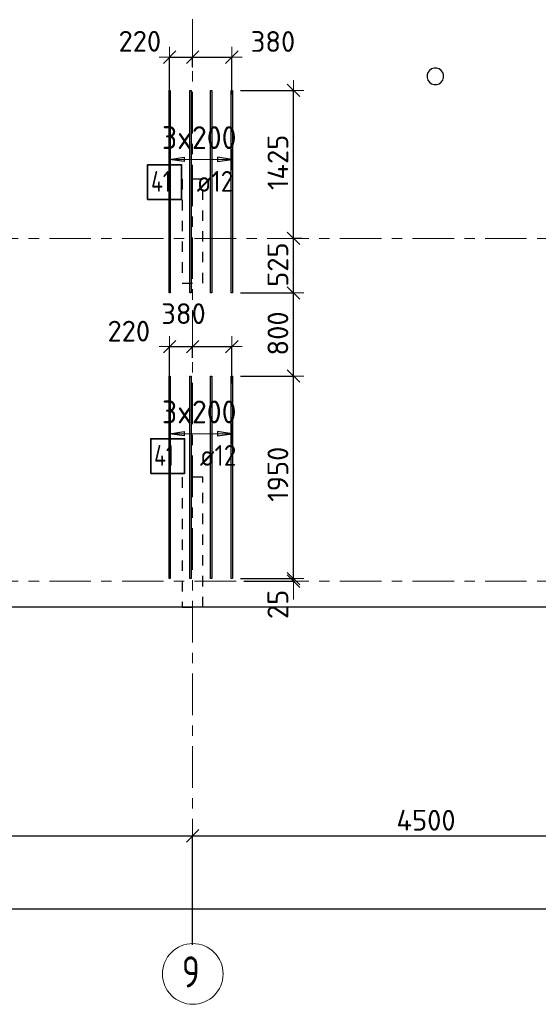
# Model space of a CAD drawing. Header units: metres. Extents: x -38 to 107, y -15 to 21.
# Tile 17 of 254: x 22.28 to 27.28, y -4.07 to 5.41. Entities that reach past the tile are written whole.
import ezdxf

# ---------------------------------------------------------------- set-up
doc = ezdxf.new("R2010")
doc.units = ezdxf.units.M
doc.header["$PDMODE"] = 65
for name, pattern in [('______11', [0.5, 0.4, -0.05, 0, -0.05]), ('______2', [0.0405, 0.03, -0.0105]), ('______5', [1.1, 0.8, -0.1, 0.1, -0.1])]:
    doc.linetypes.add(name, pattern=pattern)
for name, color, linetype, lineweight in [('XR$1$Осевая линия (1)', 7, '______5', 13), ('XR$1$Размерная линия (1)', 7, 'Continuous', 13), ('XR$5$Перекрытие (1)', 7, 'Continuous', 35), ('XR$5$Размерная линия (1)', 7, 'Continuous', 13)]:
    doc.layers.add(name, color=color, linetype=linetype, lineweight=lineweight)
doc.layers.add('XR$5$Арм.стержн.Доп. Арм верхн.зоны Х', color=7, linetype='Continuous', lineweight=35, true_color=0x8c8cff)
doc.layers.add('XR$7$Стена_ бетон несущ.', color=7, linetype='Continuous', lineweight=70, true_color=0xb4b496)
doc.styles.add('ISOCPEUR', font='txt')
doc.dimstyles.new('DIMSTYLE_3', dxfattribs={"dimtxt": 0.2, "dimasz": 0.2, "dimexe": 0, "dimexo": 0, "dimgap": 0.1, "dimtad": 2, "dimdec": 0, "dimlfac": 1000, "dimrnd": 5, "dimzin": 12, "dimdsep": 46, "dimtxsty": 'ISOCPEUR', "dimblk1": 'ALL_ML_STRICH', "dimblk2": 'ALL_ML_STRICH', "dimsah": 1, "dimcen": 0, "dimclrd": 7, "dimclre": 256, "dimclrt": 7, "dimadec": 0, "dimazin": 0, "dimtfac": 1, "dimtdec": 0, "dimtix": 1, "dimtmove": 2, "dimatfit": 3, "dimfxl": 0, "dimtzin": 0, "dimlwd": 0, "dimlwe": -3, "dimarcsym": 0})
doc.dimstyles.new('DIMSTYLE_37', dxfattribs={"dimtxt": 0.2, "dimasz": 0.2, "dimexe": 0, "dimexo": 0, "dimgap": 0.1, "dimtad": 2, "dimdec": 0, "dimlfac": 1000, "dimrnd": 5, "dimzin": 12, "dimdsep": 46, "dimtxsty": 'ISOCPEUR', "dimblk1": 'ALL_ML_STRICH', "dimblk2": 'ALL_ML_STRICH', "dimsah": 1, "dimcen": 0, "dimclrd": 7, "dimclre": 256, "dimclrt": 7, "dimadec": 0, "dimazin": 0, "dimtfac": 1, "dimtdec": 0, "dimtix": 1, "dimtmove": 2, "dimatfit": 3, "dimfxl": 0, "dimtvp": 1.2, "dimtzin": 0, "dimlwd": 0, "dimlwe": -3, "dimarcsym": 0})

# ---------------------------------------------------------------- blocks, each defined once
blk = doc.blocks.new('ALL_ML_STRICH')
at = {"color": 0, "linetype": 'ByBlock', "lineweight": -2}
for p, q in [((0, -0.5), (0, 0.5)), ((-1, 0), (0.5, 0)), ((-0.3, -0.3), (0.3, 0.3))]:
    blk.add_line(p, q, dxfattribs=at)
blk = doc.blocks.new('*D11')
at = {"layer": 'DEFPOINTS', "color": 7, "linetype": 'Continuous', "lineweight": 13, "transparency": 33554687}
for p in [(0.5, -3.1033), (0.5, -3.1563), (61.6, -3.1401)]:
    blk.add_point(p, dxfattribs=at)
at = {"layer": 'XR$1$Размерная линия (1)', "color": 9, "linetype": 'Continuous', "lineweight": -2, "true_color": 0xc7c7c7, "transparency": 33554687}
for p, q in [((0.5, -3.1233), (0.5, -3.1563)), ((61.6, -3.1563), (61.6, -3.1563))]:
    blk.add_line(p, q, dxfattribs=at)
at = {"layer": 'XR$1$Размерная линия (1)', "color": 7, "linetype": 'Continuous', "lineweight": -2, "transparency": 33554687}
blk.add_line((0.5, -3.1563), (61.6, -3.1563), dxfattribs=at)
at = {"layer": 'XR$1$Размерная линия (1)', "color": 7, "linetype": 'Continuous', "lineweight": 13, "transparency": 33554687, "xscale": 0.2, "yscale": 0.2, "zscale": 0.2, "rotation": 180}
blk.add_blockref('ALL_ML_STRICH', (0.5, -3.1563), dxfattribs=at)
at = {"layer": 'XR$1$Размерная линия (1)', "color": 7, "linetype": 'Continuous', "lineweight": 13, "transparency": 33554687, "xscale": 0.2, "yscale": 0.2, "zscale": 0.2}
blk.add_blockref('ALL_ML_STRICH', (61.6, -3.1563), dxfattribs=at)
at = {"layer": 'XR$1$Размерная линия (1)', "color": 7, "linetype": 'Continuous', "lineweight": 13, "transparency": 33554687, "insert": (31.1, -3.0063), "char_height": 0.2, "width": 1, "attachment_point": 5, "style": 'ISOCPEUR'}
blk.add_mtext('\\A1;{61100}', dxfattribs=at)
blk = doc.blocks.new('*D16')
at = {"layer": 'DEFPOINTS', "color": 7, "linetype": 'Continuous', "lineweight": 13, "transparency": 33554687}
for p in [(19.45, -2.452), (23.95, -3.5208), (19.45, -3.6075)]:
    blk.add_point(p, dxfattribs=at)
at = {"layer": 'XR$1$Размерная линия (1)', "color": 9, "linetype": 'Continuous', "lineweight": -2, "true_color": 0xc7c7c7, "transparency": 33554687}
for p, q in [((19.45, -3.5875), (19.45, -2.452)), ((23.95, -3.5008), (23.95, -2.452))]:
    blk.add_line(p, q, dxfattribs=at)
at = {"layer": 'XR$1$Размерная линия (1)', "color": 7, "linetype": 'Continuous', "lineweight": -2, "transparency": 33554687}
blk.add_line((19.45, -2.452), (23.95, -2.452), dxfattribs=at)
at = {"layer": 'XR$1$Размерная линия (1)', "color": 7, "linetype": 'Continuous', "lineweight": 13, "transparency": 33554687, "xscale": 0.2, "yscale": 0.2, "zscale": 0.2, "rotation": 180}
blk.add_blockref('ALL_ML_STRICH', (19.45, -2.452), dxfattribs=at)
at = {"layer": 'XR$1$Размерная линия (1)', "color": 7, "linetype": 'Continuous', "lineweight": 13, "transparency": 33554687, "xscale": 0.2, "yscale": 0.2, "zscale": 0.2}
blk.add_blockref('ALL_ML_STRICH', (23.95, -2.452), dxfattribs=at)
at = {"layer": 'XR$1$Размерная линия (1)', "color": 7, "linetype": 'Continuous', "lineweight": 13, "transparency": 33554687, "insert": (21.7, -2.302), "char_height": 0.2, "width": 0.8, "attachment_point": 5, "style": 'ISOCPEUR'}
blk.add_mtext('\\A1;{4500}', dxfattribs=at)
blk = doc.blocks.new('*D17')
at = {"layer": 'DEFPOINTS', "color": 7, "linetype": 'Continuous', "lineweight": 13, "transparency": 33554687}
for p in [(23.95, -2.452), (23.95, -3.5208), (28.45, -3.6233)]:
    blk.add_point(p, dxfattribs=at)
at = {"layer": 'XR$1$Размерная линия (1)', "color": 9, "linetype": 'Continuous', "lineweight": -2, "true_color": 0xc7c7c7, "transparency": 33554687}
for p, q in [((23.95, -3.5008), (23.95, -2.452)), ((28.45, -3.6033), (28.45, -2.452))]:
    blk.add_line(p, q, dxfattribs=at)
at = {"layer": 'XR$1$Размерная линия (1)', "color": 7, "linetype": 'Continuous', "lineweight": -2, "transparency": 33554687}
blk.add_line((23.95, -2.452), (28.45, -2.452), dxfattribs=at)
at = {"layer": 'XR$1$Размерная линия (1)', "color": 7, "linetype": 'Continuous', "lineweight": 13, "transparency": 33554687, "xscale": 0.2, "yscale": 0.2, "zscale": 0.2, "rotation": 180}
blk.add_blockref('ALL_ML_STRICH', (23.95, -2.452), dxfattribs=at)
at = {"layer": 'XR$1$Размерная линия (1)', "color": 7, "linetype": 'Continuous', "lineweight": 13, "transparency": 33554687, "xscale": 0.2, "yscale": 0.2, "zscale": 0.2}
blk.add_blockref('ALL_ML_STRICH', (28.45, -2.452), dxfattribs=at)
at = {"layer": 'XR$1$Размерная линия (1)', "color": 7, "linetype": 'Continuous', "lineweight": 13, "transparency": 33554687, "insert": (26.2, -2.302), "char_height": 0.2, "width": 0.8, "attachment_point": 5, "style": 'ISOCPEUR'}
blk.add_mtext('\\A1;{4500}', dxfattribs=at)
blk = doc.blocks.new('*D677')
at = {"layer": 'DEFPOINTS', "color": 7, "linetype": 'Continuous', "lineweight": 13, "transparency": 33554687}
for p in [(23.729, 2.2578), (23.95, 2.1288), (23.729, 1.9041)]:
    blk.add_point(p, dxfattribs=at)
at = {"layer": 'XR$5$Размерная линия (1)', "color": 9, "linetype": 'Continuous', "lineweight": -2, "true_color": 0xc7c7c7, "transparency": 33554687}
for p, q in [((23.729, 1.9241), (23.729, 2.2578)), ((23.95, 2.1488), (23.95, 2.2578))]:
    blk.add_line(p, q, dxfattribs=at)
at = {"layer": 'XR$5$Размерная линия (1)', "color": 7, "linetype": 'Continuous', "lineweight": -2, "transparency": 33554687}
blk.add_line((23.729, 2.2578), (23.95, 2.2578), dxfattribs=at)
at = {"layer": 'XR$5$Размерная линия (1)', "color": 7, "linetype": 'Continuous', "lineweight": 13, "transparency": 33554687, "xscale": 0.2, "yscale": 0.2, "zscale": 0.2, "rotation": 180}
blk.add_blockref('ALL_ML_STRICH', (23.729, 2.2578), dxfattribs=at)
at = {"layer": 'XR$5$Размерная линия (1)', "color": 7, "linetype": 'Continuous', "lineweight": 13, "transparency": 33554687, "xscale": 0.2, "yscale": 0.2, "zscale": 0.2}
blk.add_blockref('ALL_ML_STRICH', (23.95, 2.2578), dxfattribs=at)
at = {"layer": 'XR$5$Размерная линия (1)', "color": 7, "linetype": 'Continuous', "lineweight": 13, "transparency": 33554687, "insert": (23.3356, 2.4072), "char_height": 0.2, "width": 0.6, "attachment_point": 5, "style": 'ISOCPEUR'}
blk.add_mtext('\\A1;{220}', dxfattribs=at)
blk = doc.blocks.new('*D678')
at = {"layer": 'DEFPOINTS', "color": 7, "linetype": 'Continuous', "lineweight": 13, "transparency": 33554687}
for p in [(23.95, 2.2578), (23.95, 2.1288), (24.329, 1.882)]:
    blk.add_point(p, dxfattribs=at)
at = {"layer": 'XR$5$Размерная линия (1)', "color": 9, "linetype": 'Continuous', "lineweight": -2, "true_color": 0xc7c7c7, "transparency": 33554687}
for p, q in [((23.95, 2.1488), (23.95, 2.2578)), ((24.329, 1.902), (24.329, 2.2578))]:
    blk.add_line(p, q, dxfattribs=at)
at = {"layer": 'XR$5$Размерная линия (1)', "color": 7, "linetype": 'Continuous', "lineweight": -2, "transparency": 33554687}
blk.add_line((23.95, 2.2578), (24.329, 2.2578), dxfattribs=at)
at = {"layer": 'XR$5$Размерная линия (1)', "color": 7, "linetype": 'Continuous', "lineweight": 13, "transparency": 33554687, "xscale": 0.2, "yscale": 0.2, "zscale": 0.2, "rotation": 180}
blk.add_blockref('ALL_ML_STRICH', (23.95, 2.2578), dxfattribs=at)
at = {"layer": 'XR$5$Размерная линия (1)', "color": 7, "linetype": 'Continuous', "lineweight": 13, "transparency": 33554687, "xscale": 0.2, "yscale": 0.2, "zscale": 0.2}
blk.add_blockref('ALL_ML_STRICH', (24.329, 2.2578), dxfattribs=at)
at = {"layer": 'XR$5$Размерная линия (1)', "color": 7, "linetype": 'Continuous', "lineweight": 13, "transparency": 33554687, "insert": (23.8625, 2.5759), "char_height": 0.2, "width": 0.6, "attachment_point": 5, "style": 'ISOCPEUR'}
blk.add_mtext('\\A1;{380}', dxfattribs=at)
blk = doc.blocks.new('*D848')
at = {"layer": 'DEFPOINTS', "color": 7, "linetype": 'Continuous', "lineweight": 13, "transparency": 33554687}
for p in [(23.729, 5.0455), (23.95, 4.9318), (23.729, 4.6728)]:
    blk.add_point(p, dxfattribs=at)
at = {"layer": 'XR$5$Размерная линия (1)', "color": 9, "linetype": 'Continuous', "lineweight": -2, "true_color": 0xc7c7c7, "transparency": 33554687}
for p, q in [((23.729, 4.6928), (23.729, 5.0455)), ((23.95, 4.9518), (23.95, 5.0455))]:
    blk.add_line(p, q, dxfattribs=at)
at = {"layer": 'XR$5$Размерная линия (1)', "color": 7, "linetype": 'Continuous', "lineweight": -2, "transparency": 33554687}
blk.add_line((23.729, 5.0455), (23.95, 5.0455), dxfattribs=at)
at = {"layer": 'XR$5$Размерная линия (1)', "color": 7, "linetype": 'Continuous', "lineweight": 13, "transparency": 33554687, "xscale": 0.2, "yscale": 0.2, "zscale": 0.2, "rotation": 180}
blk.add_blockref('ALL_ML_STRICH', (23.729, 5.0455), dxfattribs=at)
at = {"layer": 'XR$5$Размерная линия (1)', "color": 7, "linetype": 'Continuous', "lineweight": 13, "transparency": 33554687, "xscale": 0.2, "yscale": 0.2, "zscale": 0.2}
blk.add_blockref('ALL_ML_STRICH', (23.95, 5.0455), dxfattribs=at)
at = {"layer": 'XR$5$Размерная линия (1)', "color": 7, "linetype": 'Continuous', "lineweight": 13, "transparency": 33554687, "insert": (23.4421, 5.1982), "char_height": 0.2, "width": 0.6, "attachment_point": 5, "style": 'ISOCPEUR'}
blk.add_mtext('\\A1;{220}', dxfattribs=at)
blk = doc.blocks.new('*D849')
at = {"layer": 'DEFPOINTS', "color": 7, "linetype": 'Continuous', "lineweight": 13, "transparency": 33554687}
for p in [(23.95, 5.0455), (23.95, 4.9318), (24.329, 4.6673)]:
    blk.add_point(p, dxfattribs=at)
at = {"layer": 'XR$5$Размерная линия (1)', "color": 9, "linetype": 'Continuous', "lineweight": -2, "true_color": 0xc7c7c7, "transparency": 33554687}
for p, q in [((23.95, 4.9518), (23.95, 5.0455)), ((24.329, 4.6873), (24.329, 5.0455))]:
    blk.add_line(p, q, dxfattribs=at)
at = {"layer": 'XR$5$Размерная линия (1)', "color": 7, "linetype": 'Continuous', "lineweight": -2, "transparency": 33554687}
blk.add_line((23.95, 5.0455), (24.329, 5.0455), dxfattribs=at)
at = {"layer": 'XR$5$Размерная линия (1)', "color": 7, "linetype": 'Continuous', "lineweight": 13, "transparency": 33554687, "xscale": 0.2, "yscale": 0.2, "zscale": 0.2, "rotation": 180}
blk.add_blockref('ALL_ML_STRICH', (23.95, 5.0455), dxfattribs=at)
at = {"layer": 'XR$5$Размерная линия (1)', "color": 7, "linetype": 'Continuous', "lineweight": 13, "transparency": 33554687, "xscale": 0.2, "yscale": 0.2, "zscale": 0.2}
blk.add_blockref('ALL_ML_STRICH', (24.329, 5.0455), dxfattribs=at)
at = {"layer": 'XR$5$Размерная линия (1)', "color": 7, "linetype": 'Continuous', "lineweight": 13, "transparency": 33554687, "insert": (24.725, 5.196), "char_height": 0.2, "width": 0.6, "attachment_point": 5, "style": 'ISOCPEUR'}
blk.add_mtext('\\A1;{380}', dxfattribs=at)
blk = doc.blocks.new('*D850')
at = {"layer": 'DEFPOINTS', "color": 7, "linetype": 'Continuous', "lineweight": 13, "transparency": 33554687}
for p in [(24.391, 0.0248), (24.4242, 0), (24.9224, 0)]:
    blk.add_point(p, dxfattribs=at)
at = {"layer": 'XR$5$Размерная линия (1)', "color": 9, "linetype": 'Continuous', "lineweight": -2, "true_color": 0xc7c7c7, "transparency": 33554687}
for p, q in [((24.411, 0.0248), (24.9224, 0.0248)), ((24.4442, 0), (24.9224, 0))]:
    blk.add_line(p, q, dxfattribs=at)
at = {"layer": 'XR$5$Размерная линия (1)', "color": 7, "linetype": 'Continuous', "lineweight": -2, "transparency": 33554687}
blk.add_line((24.9224, 0), (24.9224, 0.0248), dxfattribs=at)
at = {"layer": 'XR$5$Размерная линия (1)', "color": 7, "linetype": 'Continuous', "lineweight": 13, "transparency": 33554687, "xscale": 0.2, "yscale": 0.2, "zscale": 0.2}
for p, rotation in [((24.9224, 0), 270), ((24.9224, 0.0248), 90)]:
    blk.add_blockref('ALL_ML_STRICH', p, dxfattribs=dict(at, rotation=rotation))
at = {"layer": 'XR$5$Размерная линия (1)', "color": 7, "linetype": 'Continuous', "lineweight": 13, "transparency": 33554687, "insert": (24.772, -0.224), "char_height": 0.2, "width": 0.4, "attachment_point": 5, "rotation": 90, "style": 'ISOCPEUR'}
blk.add_mtext('\\A1;{25}', dxfattribs=at)
blk = doc.blocks.new('*D851')
at = {"layer": 'DEFPOINTS', "color": 7, "linetype": 'Continuous', "lineweight": 13, "transparency": 33554687}
for p in [(24.391, 1.9748), (24.391, 0.0248), (24.9224, 0.0248)]:
    blk.add_point(p, dxfattribs=at)
at = {"layer": 'XR$5$Размерная линия (1)', "color": 9, "linetype": 'Continuous', "lineweight": -2, "true_color": 0xc7c7c7, "transparency": 33554687}
for p, q in [((24.411, 1.9748), (24.9224, 1.9748)), ((24.411, 0.0248), (24.9224, 0.0248))]:
    blk.add_line(p, q, dxfattribs=at)
at = {"layer": 'XR$5$Размерная линия (1)', "color": 7, "linetype": 'Continuous', "lineweight": -2, "transparency": 33554687}
blk.add_line((24.9224, 0.0248), (24.9224, 1.9748), dxfattribs=at)
at = {"layer": 'XR$5$Размерная линия (1)', "color": 7, "linetype": 'Continuous', "lineweight": 13, "transparency": 33554687, "xscale": 0.2, "yscale": 0.2, "zscale": 0.2}
for p, rotation in [((24.9224, 1.9748), 90), ((24.9224, 0.0248), 270)]:
    blk.add_blockref('ALL_ML_STRICH', p, dxfattribs=dict(at, rotation=rotation))
at = {"layer": 'XR$5$Размерная линия (1)', "color": 7, "linetype": 'Continuous', "lineweight": 13, "transparency": 33554687, "insert": (24.7724, 1.0298), "char_height": 0.2, "width": 0.8, "attachment_point": 5, "rotation": 90, "style": 'ISOCPEUR'}
blk.add_mtext('\\A1;{1950}', dxfattribs=at)
blk = doc.blocks.new('*D852')
at = {"layer": 'DEFPOINTS', "color": 7, "linetype": 'Continuous', "lineweight": 13, "transparency": 33554687}
for p in [(24.391, 2.7748), (24.391, 1.9748), (24.9224, 1.9748)]:
    blk.add_point(p, dxfattribs=at)
at = {"layer": 'XR$5$Размерная линия (1)', "color": 9, "linetype": 'Continuous', "lineweight": -2, "true_color": 0xc7c7c7, "transparency": 33554687}
for p, q in [((24.411, 2.7748), (24.9224, 2.7748)), ((24.411, 1.9748), (24.9224, 1.9748))]:
    blk.add_line(p, q, dxfattribs=at)
at = {"layer": 'XR$5$Размерная линия (1)', "color": 7, "linetype": 'Continuous', "lineweight": -2, "transparency": 33554687}
blk.add_line((24.9224, 1.9748), (24.9224, 2.7748), dxfattribs=at)
at = {"layer": 'XR$5$Размерная линия (1)', "color": 7, "linetype": 'Continuous', "lineweight": 13, "transparency": 33554687, "xscale": 0.2, "yscale": 0.2, "zscale": 0.2}
for p, rotation in [((24.9224, 2.7748), 90), ((24.9224, 1.9748), 270)]:
    blk.add_blockref('ALL_ML_STRICH', p, dxfattribs=dict(at, rotation=rotation))
at = {"layer": 'XR$5$Размерная линия (1)', "color": 7, "linetype": 'Continuous', "lineweight": 13, "transparency": 33554687, "insert": (24.7724, 2.3848), "char_height": 0.2, "width": 0.6, "attachment_point": 5, "rotation": 90, "style": 'ISOCPEUR'}
blk.add_mtext('\\A1;{800}', dxfattribs=at)
blk = doc.blocks.new('*D853')
at = {"layer": 'DEFPOINTS', "color": 7, "linetype": 'Continuous', "lineweight": 13, "transparency": 33554687}
for p in [(25.0238, 3.3), (24.391, 2.7748), (24.9224, 2.7748)]:
    blk.add_point(p, dxfattribs=at)
at = {"layer": 'XR$5$Размерная линия (1)', "color": 9, "linetype": 'Continuous', "lineweight": -2, "true_color": 0xc7c7c7, "transparency": 33554687}
for p, q in [((25.0038, 3.3), (24.9224, 3.3)), ((24.411, 2.7748), (24.9224, 2.7748))]:
    blk.add_line(p, q, dxfattribs=at)
at = {"layer": 'XR$5$Размерная линия (1)', "color": 7, "linetype": 'Continuous', "lineweight": -2, "transparency": 33554687}
blk.add_line((24.9224, 2.7748), (24.9224, 3.3), dxfattribs=at)
at = {"layer": 'XR$5$Размерная линия (1)', "color": 7, "linetype": 'Continuous', "lineweight": 13, "transparency": 33554687, "xscale": 0.2, "yscale": 0.2, "zscale": 0.2}
for p, rotation in [((24.9224, 3.3), 90), ((24.9224, 2.7748), 270)]:
    blk.add_blockref('ALL_ML_STRICH', p, dxfattribs=dict(at, rotation=rotation))
at = {"layer": 'XR$5$Размерная линия (1)', "color": 7, "linetype": 'Continuous', "lineweight": 13, "transparency": 33554687, "insert": (24.7724, 3.0474), "char_height": 0.2, "width": 0.6, "attachment_point": 5, "rotation": 90, "style": 'ISOCPEUR'}
blk.add_mtext('\\A1;{525}', dxfattribs=at)
blk = doc.blocks.new('*D854')
at = {"layer": 'DEFPOINTS', "color": 7, "linetype": 'Continuous', "lineweight": 13, "transparency": 33554687}
for p in [(24.391, 4.725), (24.9224, 3.3), (25.0238, 3.3)]:
    blk.add_point(p, dxfattribs=at)
at = {"layer": 'XR$5$Размерная линия (1)', "color": 9, "linetype": 'Continuous', "lineweight": -2, "true_color": 0xc7c7c7, "transparency": 33554687}
for p, q in [((24.411, 4.725), (24.9224, 4.725)), ((25.0038, 3.3), (24.9224, 3.3))]:
    blk.add_line(p, q, dxfattribs=at)
at = {"layer": 'XR$5$Размерная линия (1)', "color": 7, "linetype": 'Continuous', "lineweight": -2, "transparency": 33554687}
blk.add_line((24.9224, 3.3), (24.9224, 4.725), dxfattribs=at)
at = {"layer": 'XR$5$Размерная линия (1)', "color": 7, "linetype": 'Continuous', "lineweight": 13, "transparency": 33554687, "xscale": 0.2, "yscale": 0.2, "zscale": 0.2}
for p, rotation in [((24.9224, 4.725), 90), ((24.9224, 3.3), 270)]:
    blk.add_blockref('ALL_ML_STRICH', p, dxfattribs=dict(at, rotation=rotation))
at = {"layer": 'XR$5$Размерная линия (1)', "color": 7, "linetype": 'Continuous', "lineweight": 13, "transparency": 33554687, "insert": (24.7724, 4.0325), "char_height": 0.2, "width": 0.8, "attachment_point": 5, "rotation": 90, "style": 'ISOCPEUR'}
blk.add_mtext('\\A1;{1425}', dxfattribs=at)

msp = doc.modelspace()

# ---------------------------------------------------------------- linework, layer by layer
at = {"layer": 'XR$1$Осевая линия (1)', "color": 253, "linetype": '______11', "lineweight": 13, "true_color": 0xa0a0a0, "transparency": 33554687}
for p, q in [((23.95, -3.39), (23.95, 8.13)), ((-2.63, 3.3), (62.6, 3.3)), ((-2.63, 0), (62.6, 0))]:
    msp.add_line(p, q, dxfattribs=at)
at = {"layer": 'XR$1$Осевая линия (1)', "color": 7, "linetype": 'Continuous', "lineweight": 13, "transparency": 33554687}
msp.add_circle((23.9524, -3.7819), 0.2924, dxfattribs=at)
at = {"layer": 'XR$5$Арм.стержн.Доп. Арм верхн.зоны Х', "color": 253, "linetype": 'Continuous', "lineweight": -3, "true_color": 0xa0a0a0, "transparency": 33554687}
for p, q in [((23.729, 4.0608), (23.729, 4.1608)), ((24.329, 4.0608), (24.329, 4.1608)), ((23.729, 4.0608), (23.729, 3.9608)), ((24.329, 4.0608), (24.329, 3.9608)), ((23.729, 1.4194), (23.729, 1.5194)), ((24.329, 1.4194), (24.329, 1.5194)), ((23.729, 1.4194), (23.729, 1.3194)), ((24.329, 1.4194), (24.329, 1.3194))]:
    msp.add_line(p, q, dxfattribs=at)
at = {"layer": 'XR$5$Арм.стержн.Доп. Арм верхн.зоны Х', "color": 7, "linetype": 'Continuous', "lineweight": 25, "transparency": 33554687}
for p, q in [((23.729, 4.0608), (23.869, 4.0808)), ((23.869, 4.0808), (23.869, 4.0408)), ((24.329, 4.0608), (24.189, 4.0808)), ((24.189, 4.0808), (24.189, 4.0408)), ((23.869, 4.0408), (23.729, 4.0608)), ((24.189, 4.0408), (24.329, 4.0608)), ((23.729, 1.4194), (23.869, 1.4394)), ((23.869, 1.4394), (23.869, 1.3994)), ((24.329, 1.4194), (24.189, 1.4394)), ((24.189, 1.4394), (24.189, 1.3994)), ((23.869, 1.3994), (23.729, 1.4194)), ((24.189, 1.3994), (24.329, 1.4194))]:
    msp.add_line(p, q, dxfattribs=at)
at = {"layer": 'XR$5$Арм.стержн.Доп. Арм верхн.зоны Х', "color": 7, "linetype": 'Continuous', "lineweight": 13, "transparency": 33554687}
for p, q in [((23.729, 4.0608), (23.729, 4.0608)), ((23.729, 4.0608), (24.329, 4.0608)), ((24.329, 4.0608), (24.329, 4.0608)), ((23.729, 1.4194), (23.729, 1.4194)), ((23.729, 1.4194), (24.329, 1.4194)), ((24.329, 1.4194), (24.329, 1.4194))]:
    msp.add_line(p, q, dxfattribs=at)
at = {"layer": 'XR$5$Арм.стержн.Доп. Арм верхн.зоны Х', "color": 34, "linetype": 'Continuous', "lineweight": 25, "transparency": 33554687}
for points in [[(23.723, 2.775), (23.723, 4.725), (23.735, 4.725), (23.735, 2.775), (23.723, 2.775)], [(23.923, 2.775), (23.923, 4.725), (23.935, 4.725), (23.935, 2.775), (23.923, 2.775)], [(24.123, 2.775), (24.123, 4.725), (24.135, 4.725), (24.135, 2.775), (24.123, 2.775)], [(24.323, 2.775), (24.323, 4.725), (24.335, 4.725), (24.335, 2.775), (24.323, 2.775)], [(23.723, 0.025), (23.723, 1.975), (23.735, 1.975), (23.735, 0.025), (23.723, 0.025)], [(23.923, 0.025), (23.923, 1.975), (23.935, 1.975), (23.935, 0.025), (23.923, 0.025)], [(24.123, 0.025), (24.123, 1.975), (24.135, 1.975), (24.135, 0.025), (24.123, 0.025)], [(24.323, 0.025), (24.323, 1.975), (24.335, 1.975), (24.335, 0.025), (24.323, 0.025)]]:
    msp.add_lwpolyline(points, dxfattribs=at)
at = {"layer": 'XR$5$Арм.стержн.Доп. Арм верхн.зоны Х', "color": 7, "linetype": 'Continuous', "lineweight": 35, "transparency": 33554687}
for points in [[(23.5167, 3.6759), (23.8434, 3.6759), (23.8434, 4.0092), (23.5167, 4.0092), (23.5167, 3.6759)], [(23.5464, 1.0371), (23.873, 1.0371), (23.873, 1.3705), (23.5464, 1.3705), (23.5464, 1.0371)]]:
    msp.add_lwpolyline(points, dxfattribs=at)
at = {"layer": 'XR$5$Перекрытие (1)', "color": 7, "linetype": 'Continuous', "lineweight": 25, "transparency": 33554687}
for p, q in [((26.2534, 4.9328), (26.233, 4.918)), ((26.2774, 4.9406), (26.2534, 4.9328)), ((26.3026, 4.9406), (26.2774, 4.9406)), ((26.3266, 4.9328), (26.3026, 4.9406)), ((26.347, 4.918), (26.3266, 4.9328)), ((26.2181, 4.8976), (26.2103, 4.8736)), ((26.2103, 4.8736), (26.2103, 4.8483)), ((26.2103, 4.8483), (26.2181, 4.8243)), ((26.233, 4.918), (26.2181, 4.8976)), ((26.3619, 4.8976), (26.347, 4.918)), ((26.3697, 4.8736), (26.3619, 4.8976)), ((26.3619, 4.8243), (26.3697, 4.8483)), ((26.3697, 4.8483), (26.3697, 4.8736)), ((26.2181, 4.8243), (26.233, 4.8039)), ((26.233, 4.8039), (26.2534, 4.7891)), ((26.2534, 4.7891), (26.2774, 4.7813)), ((26.2774, 4.7813), (26.3026, 4.7813)), ((26.3026, 4.7813), (26.3266, 4.7891)), ((26.3266, 4.7891), (26.347, 4.8039)), ((26.347, 4.8039), (26.3619, 4.8243)), ((32.675, -0.25), (19.55, -0.2498))]:
    msp.add_line(p, q, dxfattribs=at)
at = {"layer": 'XR$7$Стена_ бетон несущ.', "color": 253, "linetype": '______2', "lineweight": -3, "true_color": 0xa0a0a0, "transparency": 33554687}
for p, q in [((24.05, 3.87), (23.85, 3.87)), ((23.85, 3.87), (23.85, 2.87)), ((24.05, 2.87), (24.05, 3.87)), ((23.85, 2.87), (24.05, 2.87)), ((24.05, 1), (23.85, 1)), ((23.85, 1), (23.85, -0.25)), ((24.05, -0.25), (24.05, 1)), ((23.85, -0.25), (24.05, -0.25))]:
    msp.add_line(p, q, dxfattribs=at)

# ---------------------------------------------------------------- texts
at = {"layer": 'XR$1$Осевая линия (1)', "color": 7, "linetype": 'Continuous', "lineweight": 13, "transparency": 33554687, "insert": (23.8474, -3.9124), "char_height": 0.3, "width": 0.326407, "attachment_point": 7, "style": 'ISOCPEUR'}
msp.add_mtext('\\W0.78;9', dxfattribs=at)
at = {"layer": 'XR$5$Арм.стержн.Доп. Арм верхн.зоны Х', "color": 7, "linetype": 'Continuous', "lineweight": 13, "transparency": 33554687, "char_height": 0.22, "width": 0.873359, "attachment_point": 7, "style": 'ISOCPEUR'}
for insert in [(23.655, 4.1608), (23.655, 1.5194)]:
    msp.add_mtext('\\W0.95;3x200', dxfattribs=dict(at, insert=insert))
at = {"layer": 'XR$5$Арм.стержн.Доп. Арм верхн.зоны Х', "color": 7, "linetype": 'Continuous', "lineweight": 25, "transparency": 33554687, "char_height": 0.2, "attachment_point": 7, "style": 'ISOCPEUR'}
for s, insert, width in [('\\W0.76;41', (23.55, 3.7492), 0.336375), ('\\W0.89; ø12 ', (23.8767, 3.7492), 0.749105), ('\\W0.76;41', (23.5797, 1.1105), 0.336375), ('\\W0.89; ø12 ', (23.9064, 1.1105), 0.749105)]:
    msp.add_mtext(s, dxfattribs=dict(at, insert=insert, width=width))

# ---------------------------------------------------------------- dimensions: what is measured, and where the dimension line sits
at = {"layer": 'XR$1$Размерная линия (1)', "color": 7, "linetype": 'Continuous', "lineweight": 13, "transparency": 33554687}
for base, p1, p2, picture, middle in [((23.95, -2.452), (19.45, -3.5875), (23.95, -3.5008), '*D16', (21.7, -2.302)), ((28.45, -2.452), (23.95, -3.5008), (28.45, -3.6033), '*D17', (26.2, -2.302)), ((61.6, -3.1563), (0.5, -3.1233), (61.6, -3.1563), '*D11', (31.1, -3.0063))]:
    dim = msp.add_linear_dim(base=base, p1=p1, p2=p2, dimstyle='DIMSTYLE_3', override={"dimpost": '<>', "dimclrd": 7, "dimclre": 9, "dimclrt": 7, "dimlwd": 0, "dimlwe": 65533}, dxfattribs=at)
    dim.commit()
    dim.dimension.update_dxf_attribs({"geometry": picture, "text_midpoint": middle, "dimtype": 160})
at = {"layer": 'XR$5$Размерная линия (1)', "color": 7, "linetype": 'Continuous', "lineweight": 13, "transparency": 33554687}
for base, p1, p2, picture, middle in [((23.95, 5.0455), (23.729, 4.6928), (23.95, 4.9518), '*D848', (23.4421, 5.1982)), ((24.329, 5.0455), (23.95, 4.9518), (24.329, 4.6873), '*D849', (24.725, 5.196)), ((24.329, 2.2578), (23.95, 2.1488), (24.329, 1.902), '*D678', (23.8625, 2.5759)), ((23.95, 2.2578), (23.729, 1.9241), (23.95, 2.1488), '*D677', (23.3356, 2.4072))]:
    dim = msp.add_linear_dim(base=base, p1=p1, p2=p2, dimstyle='DIMSTYLE_37', override={"dimpost": '<>', "dimclrd": 7, "dimclre": 9, "dimclrt": 7, "dimlwd": 0, "dimlwe": 65533}, dxfattribs=at)
    dim.commit()
    dim.dimension.update_dxf_attribs({"geometry": picture, "text_midpoint": middle, "dimtype": 160})
for base, p1, p2, dimstyle, picture, middle in [((24.9224, 4.725), (25.0038, 3.3), (24.411, 4.725), 'DIMSTYLE_3', '*D854', (24.7724, 4.0325)), ((24.9224, 3.3), (24.411, 2.7748), (25.0038, 3.3), 'DIMSTYLE_37', '*D853', (24.7724, 3.0474)), ((24.9224, 2.7748), (24.411, 1.9748), (24.411, 2.7748), 'DIMSTYLE_3', '*D852', (24.7724, 2.3848)), ((24.9224, 1.9748), (24.411, 0.0248), (24.411, 1.9748), 'DIMSTYLE_3', '*D851', (24.7724, 1.0298)), ((24.9224, 0.0248), (24.4442, 0), (24.411, 0.0248), 'DIMSTYLE_37', '*D850', (24.772, -0.224))]:
    dim = msp.add_linear_dim(base=base, p1=p1, p2=p2, angle=90, dimstyle=dimstyle, override={"dimpost": '<>', "dimclrd": 7, "dimclre": 9, "dimclrt": 7, "dimlwd": 0, "dimlwe": 65533}, dxfattribs=at)
    dim.commit()
    dim.dimension.update_dxf_attribs({"geometry": picture, "text_midpoint": middle, "dimtype": 160})

doc.saveas('drawing.dxf')
